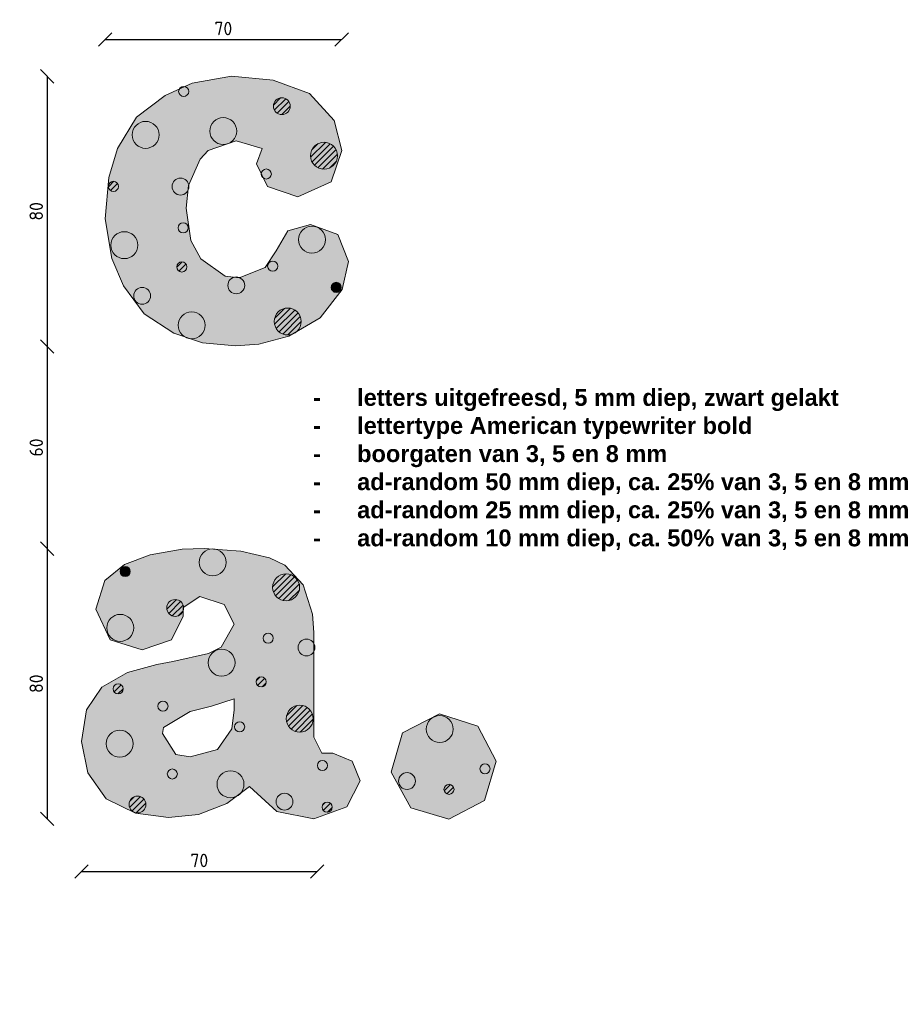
# Model space of a CAD drawing. Header units: metres. Extents: x -170212 to 42557, y -53864 to 18192.
# Tile 20 of 28: x 34165 to 34423, y 7129 to 7421. Entities that reach past the tile are written whole.
import ezdxf

# ---------------------------------------------------------------- set-up
doc = ezdxf.new("R2010")
doc.units = ezdxf.units.M
doc.header["$LTSCALE"] = 2
for name, color, linetype, lineweight in [('N-CO-HC-HOUTVORM_gaten_diep-A', 12, 'Continuous', 5), ('N-CO-HC-HOUTVORM_gaten_diep-G', 10, 'Continuous', 5), ('N-CO-HC-HOUTVORM_gaten_middel-A', 13, 'Continuous', 5), ('N-CO-HC-HOUTVORM_letters_zwart-A', 251, 'Continuous', 5)]:
    doc.layers.add(name, color=color, linetype=linetype, lineweight=lineweight)
doc.layers.add('TM00_MAATVOERING', color=7, linetype='Continuous')
doc.styles.add('arial', font='ariblk.ttf')
doc.styles.add('NLCS-ISO', font='NLCS-ISO.ttf')
doc.dimstyles.new('NLCS RODOR-DIM-002MM', dxfattribs={"dimscale": 2, "dimtxt": 2, "dimasz": 2, "dimexe": 1.25, "dimexo": 0.625, "dimtad": 1, "dimdec": 0, "dimzin": 1, "dimdsep": 46, "dimtxsty": 'NLCS-ISO', "dimblk": 'OBLIQUE', "dimcen": 0, "dimse1": 1, "dimse2": 1, "dimclrd": 256, "dimclre": 1, "dimclrt": 256, "dimadec": 0, "dimazin": 0, "dimtfac": 1, "dimtdec": 0, "dimtmove": 0, "dimatfit": 0, "dimfxl": 1, "dimtolj": 1, "dimtzin": 0, "dimlwd": -1, "dimlwe": -1, "dimarcsym": 0})
pattern_1 = [(45, (4813.9024, -28.7375), (-0.883883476, 0.883883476), [])]
pattern_2 = [(45, (4813.9024, 0), (-0.883883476, 0.883883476), [])]

# ---------------------------------------------------------------- blocks, each defined once
blk = doc.blocks.new('_Oblique')
at = {"color": 0, "linetype": 'ByBlock', "lineweight": -2}
blk.add_line((-0.5, -0.5), (0.5, 0.5), dxfattribs=at)
blk = doc.blocks.new('*D135')
at = {"layer": 'Defpoints', "color": 0, "transparency": 16777216}
for p in [(34227.71, 7404.38), (34172.99, 7324.24), (34227.71, 7324.24)]:
    blk.add_point(p, dxfattribs=at)
at = {"layer": 'TM00_MAATVOERING', "transparency": 16777216}
blk.add_line((34172.99, 7404.38), (34172.99, 7324.24), dxfattribs=at)
at = {"layer": 'TM00_MAATVOERING', "transparency": 16777216, "xscale": 4, "yscale": 4, "zscale": 4}
for p, rotation in [((34172.99, 7404.38), 90), ((34172.99, 7324.24), 270)]:
    blk.add_blockref('_Oblique', p, dxfattribs=dict(at, rotation=rotation))
at = {"layer": 'TM00_MAATVOERING', "transparency": 16777216, "insert": (34169.74, 7364.31), "char_height": 4, "attachment_point": 5, "rotation": 90, "style": 'NLCS-ISO'}
blk.add_mtext('\\A1;80', dxfattribs=at)
blk = doc.blocks.new('*D136')
at = {"layer": 'Defpoints', "color": 0, "transparency": 16777216}
for p in [(34219.55, 7264.24), (34172.99, 7184.1), (34219.55, 7184.1)]:
    blk.add_point(p, dxfattribs=at)
at = {"layer": 'TM00_MAATVOERING', "transparency": 16777216}
blk.add_line((34172.99, 7264.24), (34172.99, 7184.1), dxfattribs=at)
at = {"layer": 'TM00_MAATVOERING', "transparency": 16777216, "xscale": 4, "yscale": 4, "zscale": 4}
for p, rotation in [((34172.99, 7264.24), 90), ((34172.99, 7184.1), 270)]:
    blk.add_blockref('_Oblique', p, dxfattribs=dict(at, rotation=rotation))
at = {"layer": 'TM00_MAATVOERING', "transparency": 16777216, "insert": (34169.74, 7224.17), "char_height": 4, "attachment_point": 5, "rotation": 90, "style": 'NLCS-ISO'}
blk.add_mtext('\\A1;80', dxfattribs=at)
blk = doc.blocks.new('*D137')
at = {"layer": 'Defpoints', "color": 0, "transparency": 16777216}
for p in [(34260.35, 7415.3), (34190.17, 7362.08), (34260.35, 7349.46)]:
    blk.add_point(p, dxfattribs=at)
at = {"layer": 'TM00_MAATVOERING', "transparency": 16777216}
blk.add_line((34190.17, 7415.3), (34260.35, 7415.3), dxfattribs=at)
at = {"layer": 'TM00_MAATVOERING', "transparency": 16777216, "xscale": 4, "yscale": 4, "zscale": 4, "rotation": 180}
blk.add_blockref('_Oblique', (34190.17, 7415.3), dxfattribs=at)
at = {"layer": 'TM00_MAATVOERING', "transparency": 16777216, "xscale": 4, "yscale": 4, "zscale": 4}
blk.add_blockref('_Oblique', (34260.35, 7415.3), dxfattribs=at)
at = {"layer": 'TM00_MAATVOERING', "transparency": 16777216, "insert": (34225.26, 7418.55), "char_height": 4, "attachment_point": 5, "style": 'NLCS-ISO'}
blk.add_mtext('\\A1;70', dxfattribs=at)
blk = doc.blocks.new('*D138')
at = {"layer": 'Defpoints', "color": 0, "transparency": 16777216}
for p in [(34183.18, 7207.07), (34253.08, 7208.26), (34253.08, 7168.47)]:
    blk.add_point(p, dxfattribs=at)
at = {"layer": 'TM00_MAATVOERING', "transparency": 16777216}
blk.add_line((34183.18, 7168.47), (34253.08, 7168.47), dxfattribs=at)
at = {"layer": 'TM00_MAATVOERING', "transparency": 16777216, "xscale": 4, "yscale": 4, "zscale": 4, "rotation": 180}
blk.add_blockref('_Oblique', (34183.18, 7168.47), dxfattribs=at)
at = {"layer": 'TM00_MAATVOERING', "transparency": 16777216, "xscale": 4, "yscale": 4, "zscale": 4}
blk.add_blockref('_Oblique', (34253.08, 7168.47), dxfattribs=at)
at = {"layer": 'TM00_MAATVOERING', "transparency": 16777216, "insert": (34218.13, 7171.72), "char_height": 4, "attachment_point": 5, "style": 'NLCS-ISO'}
blk.add_mtext('\\A1;70', dxfattribs=at)
blk = doc.blocks.new('*D161')
at = {"layer": 'Defpoints', "color": 0, "transparency": 16777216}
for p in [(34227.71, 7324.24), (34164.83, 7264.24), (34172.99, 7264.24)]:
    blk.add_point(p, dxfattribs=at)
at = {"layer": 'TM00_MAATVOERING', "transparency": 16777216}
blk.add_line((34172.99, 7324.24), (34172.99, 7264.24), dxfattribs=at)
at = {"layer": 'TM00_MAATVOERING', "transparency": 16777216, "xscale": 4, "yscale": 4, "zscale": 4}
for p, rotation in [((34172.99, 7324.24), 90), ((34172.99, 7264.24), 270)]:
    blk.add_blockref('_Oblique', p, dxfattribs=dict(at, rotation=rotation))
at = {"layer": 'TM00_MAATVOERING', "transparency": 16777216, "insert": (34169.74, 7294.24), "char_height": 4, "attachment_point": 5, "rotation": 90, "style": 'NLCS-ISO'}
blk.add_mtext('\\A1;60', dxfattribs=at)

msp = doc.modelspace()

# ---------------------------------------------------------------- hatches: boundary and pattern name
at = {"layer": 'N-CO-HC-HOUTVORM_gaten_diep-A'}
h = msp.add_hatch(color=256, dxfattribs=at)
h.dxf.hatch_style = 1
edge = h.paths.add_edge_path()
edge.add_arc((34225.23, 7388.12), 4, 0, 360)
h = msp.add_hatch(color=256, dxfattribs=at)
h.dxf.hatch_style = 1
edge = h.paths.add_edge_path()
edge.add_arc((34195.89, 7354.28), 4, 0, 360)
h = msp.add_hatch(color=256, dxfattribs=at)
h.dxf.hatch_style = 1
edge = h.paths.add_edge_path()
edge.add_arc((34229.1, 7342.35), 2.5, 0, 360)
h = msp.add_hatch(color=256, dxfattribs=at)
h.dxf.hatch_style = 1
edge = h.paths.add_edge_path()
edge.add_arc((34258.77, 7341.75), 1.5, 0, 360)
h = msp.add_hatch(color=256, dxfattribs=at)
h.dxf.hatch_style = 1
edge = h.paths.add_edge_path()
edge.add_arc((34215.85, 7330.51), 4, 0, 360)
h = msp.add_hatch(color=256, dxfattribs=at)
h.dxf.hatch_style = 1
edge = h.paths.add_edge_path()
edge.add_arc((34222.07, 7260.17), 4, 0, 360)
h = msp.add_hatch(color=256, dxfattribs=at)
h.dxf.hatch_style = 1
edge = h.paths.add_edge_path()
edge.add_arc((34196.11, 7257.48), 1.5, 0, 360)
h = msp.add_hatch(color=256, dxfattribs=at)
h.dxf.hatch_style = 1
edge = h.paths.add_edge_path()
edge.add_arc((34249.95, 7234.92), 2.5, 0, 360)
h = msp.add_hatch(color=256, dxfattribs=at)
h.dxf.hatch_style = 1
edge = h.paths.add_edge_path()
edge.add_arc((34224.73, 7230.4), 4, 0, 360)
h = msp.add_hatch(color=256, dxfattribs=at)
h.dxf.hatch_style = 1
edge = h.paths.add_edge_path()
edge.add_arc((34289.48, 7210.7), 4, 0, 360)
h = msp.add_hatch(color=256, dxfattribs=at)
h.dxf.hatch_style = 1
edge = h.paths.add_edge_path()
edge.add_arc((34194.52, 7206.37), 4, 0, 360)
h = msp.add_hatch(color=256, dxfattribs=at)
h.dxf.hatch_style = 1
edge = h.paths.add_edge_path()
edge.add_arc((34279.76, 7195.29), 2.5, 0, 360)
h = msp.add_hatch(color=256, dxfattribs=at)
h.dxf.hatch_style = 1
edge = h.paths.add_edge_path()
edge.add_arc((34243.39, 7189.17), 2.5, 0, 360)
at = {"layer": 'N-CO-HC-HOUTVORM_gaten_middel-A'}
h = msp.add_hatch(dxfattribs=at)
h.set_pattern_fill('ANSI31', color=256, scale=10)
h.set_pattern_definition(pattern_1)
edge = h.paths.add_edge_path()
edge.add_arc((34242.6, 7395.51), 2.5, 0, 360)
h = msp.add_hatch(dxfattribs=at)
h.set_pattern_fill('ANSI31', color=256, scale=10)
h.set_pattern_definition(pattern_1)
edge = h.paths.add_edge_path()
edge.add_arc((34255.15, 7380.8), 4, 0, 360)
h = msp.add_hatch(dxfattribs=at)
h.set_pattern_fill('ANSI31', color=256, scale=10)
h.set_pattern_definition(pattern_1)
edge = h.paths.add_edge_path()
edge.add_arc((34192.63, 7371.72), 1.5, 0, 360)
h = msp.add_hatch(dxfattribs=at)
h.set_pattern_fill('ANSI31', color=256, scale=10)
h.set_pattern_definition(pattern_1)
edge = h.paths.add_edge_path()
edge.add_arc((34212.93, 7347.81), 1.5, 0, 360)
h = msp.add_hatch(dxfattribs=at)
h.set_pattern_fill('ANSI31', color=256, scale=10)
h.set_pattern_definition(pattern_1)
edge = h.paths.add_edge_path()
edge.add_arc((34244.38, 7331.63), 4, 0, 360)
h = msp.add_hatch(dxfattribs=at)
h.set_pattern_fill('ANSI31', color=256, scale=10)
h.set_pattern_definition(pattern_2)
edge = h.paths.add_edge_path()
edge.add_arc((34243.89, 7252.76), 4, 0, 360)
h = msp.add_hatch(dxfattribs=at)
h.set_pattern_fill('ANSI31', color=256, scale=10)
h.set_pattern_definition(pattern_2)
edge = h.paths.add_edge_path()
edge.add_arc((34210.96, 7246.65), 2.5, 0, 360)
h = msp.add_hatch(dxfattribs=at)
h.set_pattern_fill('ANSI31', color=256, scale=10)
h.set_pattern_definition(pattern_2)
edge = h.paths.add_edge_path()
edge.add_arc((34236.49, 7224.7), 1.5, 0, 360)
h = msp.add_hatch(dxfattribs=at)
h.set_pattern_fill('ANSI31', color=256, scale=10)
h.set_pattern_definition(pattern_2)
edge = h.paths.add_edge_path()
edge.add_arc((34194.03, 7222.62), 1.5, 0, 360)
h = msp.add_hatch(dxfattribs=at)
h.set_pattern_fill('ANSI31', color=256, scale=10)
h.set_pattern_definition(pattern_2)
edge = h.paths.add_edge_path()
edge.add_arc((34247.94, 7213.77), 4, 0, 360)
h = msp.add_hatch(dxfattribs=at)
h.set_pattern_fill('ANSI31', color=256, scale=10)
h.set_pattern_definition(pattern_2)
edge = h.paths.add_edge_path()
edge.add_arc((34292.22, 7192.83), 1.5, 0, 360)
h = msp.add_hatch(dxfattribs=at)
h.set_pattern_fill('ANSI31', color=256, scale=10)
h.set_pattern_definition(pattern_2)
edge = h.paths.add_edge_path()
edge.add_arc((34199.78, 7188.33), 2.5, 0, 360)
h = msp.add_hatch(dxfattribs=at)
h.set_pattern_fill('ANSI31', color=256, scale=10)
h.set_pattern_definition(pattern_2)
edge = h.paths.add_edge_path()
edge.add_arc((34256.05, 7187.54), 1.5, 0, 360)
at = {"layer": 'N-CO-HC-HOUTVORM_letters_zwart-A'}
h = msp.add_hatch(color=256, dxfattribs=at)
h.dxf.hatch_style = 1
h.paths.add_polyline_path([(34219.1, 7325.29), (34210.55, 7328.2), (34201.74, 7333.93), (34195.65, 7342.19), (34192.2, 7350.37), (34190.17, 7362.08), (34191.29, 7374.37), (34193.83, 7382.91), (34199.53, 7392.25), (34208.01, 7398.72), (34216.01, 7402.36), (34227.71, 7404.38), (34240, 7403.26), (34250.8, 7399.27), (34258.17, 7391.27), (34260.43, 7382.41), (34257.24, 7373.04), (34247.35, 7368.64), (34238.36, 7371.64), (34235.09, 7378.36), (34236.73, 7382.91), (34229.09, 7385.27), (34220.73, 7382.36), (34218.37, 7379.82), (34214.92, 7372), (34214.19, 7365.28), (34215.64, 7355.64), (34218.55, 7350.19), (34225.82, 7345.1), (34230, 7344.56), (34237.64, 7347.65), (34240.91, 7352.55), (34244.36, 7358.55), (34251.09, 7360.37), (34259.26, 7357.46), (34262.35, 7349.46), (34260.54, 7341.1), (34254.02, 7332.69), (34244.72, 7327.29), (34235.82, 7324.93), (34228.91, 7324.38)])
h = msp.add_hatch(color=256, dxfattribs=at)
h.dxf.hatch_style = 1
h.paths.add_polyline_path([(34199.19, 7185.72), (34190.51, 7190.06), (34185.01, 7197.72), (34183.18, 7207.07), (34184.65, 7216.44), (34189.19, 7223.16), (34196.83, 7227.52), (34205.55, 7229.89), (34210.28, 7230.8), (34220.82, 7233.16), (34224.64, 7234.98), (34228.45, 7241.88), (34225.55, 7247.7), (34218.28, 7250.06), (34213.37, 7246.79), (34213.37, 7244.79), (34213.37, 7244.25), (34209.91, 7237.16), (34201.2, 7234.19), (34191.69, 7237.22), (34187.38, 7246.25), (34190.1, 7254.79), (34195.92, 7259.51), (34203.55, 7262.42), (34213, 7264.06), (34219.55, 7264.24), (34230.45, 7263.51), (34239, 7261.51), (34243.54, 7259.33), (34248.99, 7253.52), (34251.72, 7244.79), (34252.08, 7239.34), (34252.08, 7208.26), (34254.44, 7203.53), (34257.72, 7203.53), (34263.53, 7201.17), (34265.9, 7195.35), (34261.87, 7187.66), (34252.15, 7184.07), (34241.18, 7186.27), (34233, 7193.72), (34226.27, 7188.63), (34217.91, 7185.36), (34209.01, 7184.45)])
h.paths.add_polyline_path([(34227.73, 7210.8), (34228.45, 7216.44), (34228.45, 7219.71), (34221.73, 7217.53), (34215.37, 7215.89), (34207.55, 7211.17), (34207.19, 7209.35), (34211.19, 7203.17), (34215.37, 7202.44), (34223.55, 7204.62)], flags=16)
h = msp.add_hatch(color=256, dxfattribs=at)
h.dxf.hatch_style = 1
h.paths.add_polyline_path([(34275.07, 7197.97), (34278.47, 7209.62), (34289.37, 7215.2), (34300.75, 7211.57), (34306.19, 7201.16), (34302.72, 7189.53), (34292.13, 7184), (34280.87, 7187.35)])

# ---------------------------------------------------------------- linework, layer by layer
at = {"layer": 'N-CO-HC-HOUTVORM_gaten_diep-G'}
for centre, radius in [((34213.49, 7399.89), 1.5), ((34242.6, 7395.51), 2.5), ((34202.19, 7387), 4), ((34225.23, 7388.12), 4), ((34255.15, 7380.8), 4), ((34238.01, 7375.39), 1.5), ((34192.63, 7371.72), 1.5), ((34212.54, 7371.66), 2.5), ((34213.35, 7359.43), 1.5), ((34251.55, 7355.92), 4), ((34195.89, 7354.28), 4), ((34212.93, 7347.81), 1.5), ((34239.91, 7348.03), 1.5), ((34229.1, 7342.35), 2.5), ((34201.18, 7339.26), 2.5), ((34258.77, 7341.75), 1.5), ((34244.38, 7331.63), 4), ((34215.85, 7330.51), 4), ((34222.07, 7260.17), 4), ((34196.11, 7257.48), 1.5), ((34243.89, 7252.76), 4), ((34210.96, 7246.65), 2.5), ((34194.66, 7240.74), 4), ((34238.56, 7237.65), 1.5), ((34249.95, 7234.92), 2.5), ((34224.73, 7230.4), 4), ((34236.49, 7224.7), 1.5), ((34194.03, 7222.62), 1.5), ((34207.35, 7217.49), 1.5), ((34247.94, 7213.77), 4), ((34230.1, 7211.39), 1.5), ((34289.48, 7210.7), 4), ((34194.52, 7206.37), 4), ((34254.66, 7199.88), 1.5), ((34210.12, 7197.38), 1.5), ((34227.38, 7194.35), 4), ((34302.9, 7198.93), 1.5), ((34279.76, 7195.29), 2.5), ((34292.22, 7192.83), 1.5), ((34199.78, 7188.33), 2.5), ((34243.39, 7189.17), 2.5), ((34256.05, 7187.54), 1.5)]:
    msp.add_circle(centre, radius, dxfattribs=at)
at = {"layer": 'N-CO-HC-HOUTVORM_letters_zwart-A'}
for points in [[(34219.1, 7325.29), (34210.55, 7328.2), (34201.74, 7333.93), (34195.65, 7342.19), (34192.2, 7350.37), (34190.17, 7362.08), (34191.29, 7374.37), (34193.83, 7382.91), (34199.53, 7392.25), (34208.01, 7398.72), (34216.01, 7402.36), (34227.71, 7404.38), (34240, 7403.26), (34250.8, 7399.27), (34258.17, 7391.27), (34260.43, 7382.41), (34257.24, 7373.04), (34247.35, 7368.64), (34238.36, 7371.64), (34235.09, 7378.36), (34236.73, 7382.91), (34229.09, 7385.27), (34220.73, 7382.36), (34218.37, 7379.82), (34214.92, 7372), (34214.19, 7365.28), (34215.64, 7355.64), (34218.55, 7350.19), (34225.82, 7345.1), (34230, 7344.56), (34237.64, 7347.65), (34240.91, 7352.55), (34244.36, 7358.55), (34251.09, 7360.37), (34259.26, 7357.46), (34262.35, 7349.46), (34260.54, 7341.1), (34254.02, 7332.69), (34244.72, 7327.29), (34235.82, 7324.93), (34228.91, 7324.38)], [(34199.19, 7185.72), (34190.51, 7190.06), (34185.01, 7197.72), (34183.18, 7207.07), (34184.65, 7216.44), (34189.19, 7223.16), (34196.83, 7227.52), (34205.55, 7229.89), (34210.28, 7230.8), (34220.82, 7233.16), (34224.64, 7234.98), (34228.45, 7241.88), (34225.55, 7247.7), (34218.28, 7250.06), (34213.37, 7246.79), (34213.37, 7244.79), (34213.37, 7244.25), (34209.91, 7237.16), (34201.2, 7234.19), (34191.69, 7237.22), (34187.38, 7246.25), (34190.1, 7254.79), (34195.92, 7259.51), (34203.55, 7262.42), (34213, 7264.06), (34219.55, 7264.24), (34230.45, 7263.51), (34239, 7261.51), (34243.54, 7259.33), (34248.99, 7253.52), (34251.72, 7244.79), (34252.08, 7239.34), (34252.08, 7208.26), (34254.44, 7203.53), (34257.72, 7203.53), (34263.53, 7201.17), (34265.9, 7195.35), (34261.87, 7187.66), (34252.15, 7184.07), (34241.18, 7186.27), (34233, 7193.72), (34226.27, 7188.63), (34217.91, 7185.36), (34209.01, 7184.45)], [(34227.73, 7210.8), (34228.45, 7216.44), (34228.45, 7219.71), (34221.73, 7217.53), (34215.37, 7215.89), (34207.55, 7211.17), (34207.19, 7209.35), (34211.19, 7203.17), (34215.37, 7202.44), (34223.55, 7204.62)], [(34275.07, 7197.97), (34278.47, 7209.62), (34289.37, 7215.2), (34300.75, 7211.57), (34306.19, 7201.16), (34302.72, 7189.53), (34292.13, 7184), (34280.87, 7187.35)]]:
    msp.add_lwpolyline(points, close=True, dxfattribs=at)

# ---------------------------------------------------------------- texts
at = {"insert": (34246.81, 7311.6), "char_height": 5, "attachment_point": 1, "style": 'arial'}
msp.add_mtext_dynamic_manual_height_columns('\\pxi-3,l4,t4;-^Iletters uitgefreesd, 5 mm diep, zwart gelakt\\P-^Ilettertype American typewriter bold\\P-^Iboorgaten van 3, 5 en 8 mm\\P-^Iad-random 50 mm diep, ca. 25% van 3, 5 en 8 mm\\P-^Iad-random 25 mm diep, ca. 25% van 3, 5 en 8 mm\\P-^Iad-random 10 mm diep, ca. 50% van 3, 5 en 8 mm', width=353.77, gutter_width=25, heights=[0], dxfattribs=at)

# ---------------------------------------------------------------- dimensions: what is measured, and where the dimension line sits
at = {"layer": 'TM00_MAATVOERING'}
for base, p1, p2, picture, middle in [((34260.35, 7415.3), (34190.17, 7362.08), (34260.35, 7349.46), '*D137', (34225.26, 7418.55)), ((34253.08, 7168.47), (34183.18, 7207.07), (34253.08, 7208.26), '*D138', (34218.13, 7171.72))]:
    dim = msp.add_linear_dim(base=base, p1=p1, p2=p2, dimstyle='NLCS RODOR-DIM-002MM', dxfattribs=at)
    dim.commit()
    dim.dimension.update_dxf_attribs({"geometry": picture, "text_midpoint": middle})
for base, p1, p2, picture, middle in [((34172.99, 7324.24), (34227.71, 7404.38), (34227.71, 7324.24), '*D135', (34169.74, 7364.31)), ((34172.99, 7264.24), (34227.71, 7324.24), (34164.83, 7264.24), '*D161', (34169.74, 7294.24)), ((34172.99, 7184.1), (34219.55, 7264.24), (34219.55, 7184.1), '*D136', (34169.74, 7224.17))]:
    dim = msp.add_linear_dim(base=base, p1=p1, p2=p2, angle=90, dimstyle='NLCS RODOR-DIM-002MM', dxfattribs=at)
    dim.commit()
    dim.dimension.update_dxf_attribs({"geometry": picture, "text_midpoint": middle})

doc.saveas('drawing.dxf')
